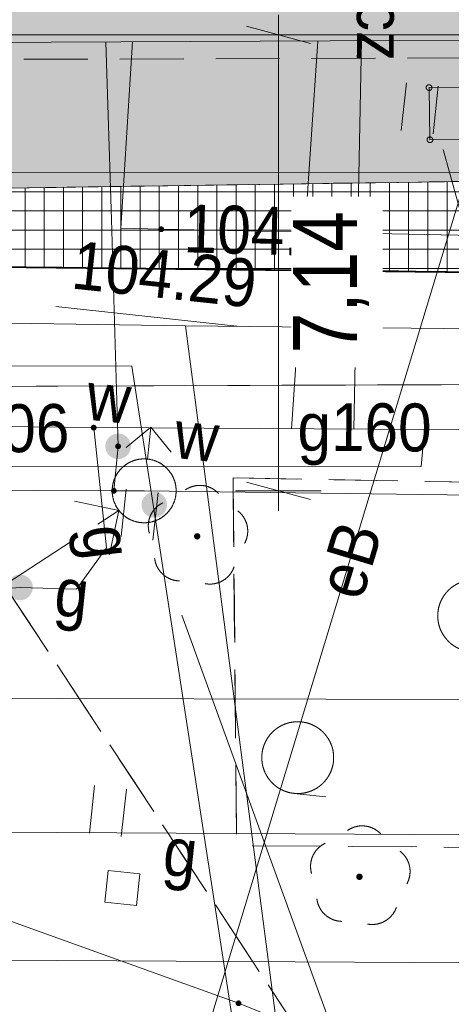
# Model space of a CAD drawing. Header units: millimetres. Extents: x -165388 to 921073, y -295343 to 494042.
# Tile 73 of 117: x 230917 to 237667, y 91679 to 107093. Entities that reach past the tile are written whole.
import ezdxf
from ezdxf.xclip import XClip

# ---------------------------------------------------------------- set-up
doc = ezdxf.new("R2010")
doc.units = ezdxf.units.MM
doc.header["$MEASUREMENT"] = 0
doc.header["$XCLIPFRAME"] = 0
for name, pattern in [('0.5_0.5', [1000, 500, -500]), ('Krawędzie ukryte', [2250, 1750, -500]), ('mz1.0_0.5', [1500, 1000, -500]), ('Wipeout_Contour', [1000, 0, -1000])]:
    doc.linetypes.add(name, pattern=pattern)
for name, color, linetype, lineweight in [('20231207_mdcp_Kolska_2-4_6_0_Nr_pióra__1', 7, 'Continuous', 13), ('bg-woz-oz.6640.12006.2023.pge-1_rzut_5_140-Punkty robocze_Nr_pióra__7', 7, 'Continuous', 18), ('bg-woz-oz.6640.12006.2023.pge-1_rzut_5_219-działka ewidencyjna_Nr_pióra__7', 7, 'Continuous', 18), ('bg-woz-oz.6640.12006.2023.pge-1_rzut_5_312-budynek ewidencyjny_Nr_pióra__7', 7, 'Continuous', 18), ('bg-woz-oz.6640.12006.2023.pge-1_rzut_5_chodnik (powierzchnia)_Nr_pióra__7', 7, 'Continuous', 18), ('bg-woz-oz.6640.12006.2023.pge-1_rzut_5_hydrant (punkt)_Nr_pióra__7', 7, 'Continuous', 18), ('bg-woz-oz.6640.12006.2023.pge-1_rzut_5_przewód gazowy (linia)-Atr1_Nr_pióra__7', 7, 'Continuous', 18), ('bg-woz-oz.6640.12006.2023.pge-1_rzut_5_przewód telekomunikacyjny (linia)_Nr_pióra__30', 252, 'Continuous', 18), ('bg-woz-oz.6640.12006.2023.pge-1_rzut_5_przewód telekomunikacyjny podziemny_Nr_pióra__30', 252, 'Continuous', 18), ('bg-woz-oz.6640.12006.2023.pge-1_rzut_5_punkt o określonej wysokości (sieć telekomunikacyjna)-Atr2_Nr_pióra__30', 252, 'Continuous', 18), ('bg-woz-oz.6640.12006.2023.pge-1_rzut_5_punkt o określonej wysokości (sieć wodociągowa)-Atr2_Nr_pióra__7', 7, 'Continuous', 18), ('bg-woz-oz.6640.12006.2023.pge-1_rzut_5_trawnik (powierzchnia) - symbol_Nr_pióra__7', 7, 'Continuous', 18), ('bg-woz-oz.6640.12006.2023.pge-1_rzut_5_trawnik (powierzchnia)_Nr_pióra__7', 7, 'Continuous', 18), ('bg-woz-oz.6640.12006.2023.pge-1_rzut_5_właz kwadratowy - siec gazowa (punkt)-Atr17_Nr_pióra__7', 7, 'Continuous', 18), ('bg-woz-oz.6640.12006.2023.pge-1_rzut_5_właz kwadratowy - siec gazowa (punkt)_Nr_pióra__7', 7, 'Continuous', 18), ('bg-woz-oz.6640.12006.2023.pge-1_rzut_5_zakrzewienie (powierzchnia) - symbol_Nr_pióra__7', 7, 'Continuous', 18), ('bg-woz-oz.6640.12006.2023.pge-1_rzut_5_zakrzewienie (powierzchnia)_Nr_pióra__7', 7, 'Continuous', 18), ('bg-woz-oz.6640.12006.2023.pge-1_rzut_5_zasuwa - siec gazowa (punkt)-Atr17_Nr_pióra__7', 7, 'Continuous', 18), ('bg-woz-oz.6640.12006.2023.pge-1_rzut_5_zasuwa - siec wodociągowa (punkt)-Atr17_Nr_pióra__7', 7, 'Continuous', 18), ('Wymiarowanie - PZT_Nr_pióra__21', 7, 'Continuous', 20), ('Zagospodarowanie - Ogólne_Nr_pióra__60', 230, 'Continuous', 40), ('ZD_DIM_Nr_pióra__26', 5, 'Continuous', 20), ('ZD_INNE_Nr_pióra__21', 7, 'Continuous', 20), ('ZD_INNE_Nr_pióra__80', 3, 'Continuous', 20), ('ZD_UTWARDZENIA_Nr_pióra__1', 7, 'Continuous', 13)]:
    doc.layers.add(name, color=color, linetype=linetype, lineweight=lineweight)
for name, color, linetype, lineweight, true_color in [('bg-woz-oz.6640.12006.2023.pge-1_rzut_5_218-kontur użytku gruntowego_Nr_pióra__3', 7, 'Continuous', 18, 0x959595), ('bg-woz-oz.6640.12006.2023.pge-1_rzut_5_drzewo liściaste (punkt)_Nr_pióra__94', 7, 'Continuous', 18, 0x4b4b4b), ('bg-woz-oz.6640.12006.2023.pge-1_rzut_5_przewód elektroenergetyczny (linia)-Atr1_Nr_pióra__1', 7, 'Continuous', 18, 0x4c4c4c), ('bg-woz-oz.6640.12006.2023.pge-1_rzut_5_przewód elektroenergetyczny (linia)_Nr_pióra__1', 7, 'Continuous', 18, 0x4c4c4c), ('bg-woz-oz.6640.12006.2023.pge-1_rzut_5_przewód elektroenergetyczny podziemny_Nr_pióra__1', 7, 'Continuous', 18, 0x4c4c4c), ('bg-woz-oz.6640.12006.2023.pge-1_rzut_5_przewód gazowy (linia)_Nr_pióra__40', 7, 'Continuous', 18, 0xbcbcbc), ('bg-woz-oz.6640.12006.2023.pge-1_rzut_5_przewód gazowy-Atr1_Nr_pióra__40', 7, 'Continuous', 18, 0xbcbcbc), ('bg-woz-oz.6640.12006.2023.pge-1_rzut_5_przewód gazowy_Nr_pióra__40', 7, 'Continuous', 18, 0xbcbcbc), ('bg-woz-oz.6640.12006.2023.pge-1_rzut_5_przewód kanalizacyjny (linia)_Nr_pióra__34', 7, 'Continuous', 18, 0x4b4b4b), ('bg-woz-oz.6640.12006.2023.pge-1_rzut_5_przewód wodociągowy (linia)_Nr_pióra__5', 7, 'Continuous', 18, 0x1d1d1d), ('bg-woz-oz.6640.12006.2023.pge-1_rzut_5_przewód wodociągowy_Nr_pióra__5', 7, 'Continuous', 18, 0x1d1d1d), ('bg-woz-oz.6640.12006.2023.pge-1_rzut_5_punkt o określonej wysokości (sieć gazowa)-Atr2_Nr_pióra__40', 7, 'Continuous', 18, 0xbcbcbc), ('bg-woz-oz.6640.12006.2023.pge-1_rzut_5_punkt o określonej wysokości (sieć wodociągowa)-Atr2_Nr_pióra__5', 7, 'Continuous', 18, 0x1d1d1d), ('bg-woz-oz.6640.12006.2023.pge-1_rzut_5_szafa gazowa lub kontener_Nr_pióra__40', 7, 'Continuous', 18, 0xbcbcbc), ('Wymiarowanie - PZT_Nr_pióra__61', 7, 'Continuous', 13, 0x6a6a6a), ('ZD_DIM_Nr_pióra__48', 7, 'Continuous', 13, 0xa80f02), ('ZD_UTWARDZENIA_Nr_pióra__102', 7, 'Continuous', 13, 0xcccccc), ('ZD_UTWARDZENIA_Nr_pióra__170', 7, 'Continuous', 13, 0x9f9f00), ('ZD_UTWARDZENIA_Nr_pióra__202', 7, 'Continuous', 0, 0xe8e8e8)]:
    doc.layers.add(name, color=color, linetype=linetype, lineweight=lineweight, true_color=true_color)
for name, color, linetype in [('bg-woz-oz.6640.12006.2023.pge-1_rzut_5_drzewo liściaste (punkt)', 7, 'Continuous'), ('bg-woz-oz.6640.12006.2023.pge-1_rzut_5_punkt o określonej wysokości (sieć gazowa)', 7, 'Continuous'), ('bg-woz-oz.6640.12006.2023.pge-1_rzut_5_punkt o określonej wysokości (sieć telekomunikacyjna)', 7, 'Continuous'), ('bg-woz-oz.6640.12006.2023.pge-1_rzut_5_punkt o określonej wysokości (sieć wodociągowa)', 7, 'Continuous'), ('bg-woz-oz.6640.12006.2023.pge-1_rzut_5_zasuwa - siec gazowa (punkt)', 7, 'Continuous'), ('bg-woz-oz.6640.12006.2023.pge-1_rzut_5_zasuwa - siec wodociągowa (punkt)', 7, 'Continuous'), ('INW_GEO', 7, 'Continuous'), ('Zagospodarowanie - Ogólne', 7, 'Continuous'), ('ZD_DIM', 7, 'Continuous'), ('ZD_INNE', 7, 'Continuous')]:
    doc.layers.add(name, color=color, linetype=linetype)
doc.styles.add('GENERATED_STYLE_1', font='txt')
doc.styles.add('GENERATED_STYLE_4', font='txt')
doc.dimstyles.new('GENERATED_STYLE__2', dxfattribs={"dimtxt": 1000, "dimasz": 678.571429, "dimexe": 0.18, "dimexo": 20, "dimgap": 0.09, "dimtad": 1, "dimlfac": 0.001, "dimzin": 0, "dimdsep": 46, "dimtxsty": 'GENERATED_STYLE_4', "dimblk": 'ARROWHEAD_17', "dimblk1": 'ARROWHEAD_17', "dimblk2": 'ARROWHEAD_17', "dimcen": 0.09, "dimclrd": 256, "dimclre": 256, "dimclrt": 256, "dimadec": 0, "dimazin": 0, "dimtfac": 1, "dimtdec": 4, "dimtmove": 0, "dimatfit": 3, "dimfxl": 0, "dimtolj": 1, "dimtzin": 0, "dimarcsym": 0})
doc.dimstyles.new('GENERATED_STYLE__6', dxfattribs={"dimtxt": 1000, "dimasz": 678.571429, "dimexe": 0.18, "dimexo": 20, "dimgap": 0.09, "dimtad": 1, "dimlfac": 0.001, "dimzin": 0, "dimdsep": 46, "dimtxsty": 'GENERATED_STYLE_4', "dimblk": 'ARROWHEAD_17', "dimblk1": 'ARROWHEAD_17', "dimblk2": 'ARROWHEAD_17', "dimcen": 0.09, "dimclrd": 5, "dimclre": 5, "dimclrt": 5, "dimadec": 0, "dimazin": 0, "dimtfac": 1, "dimtdec": 4, "dimtmove": 2, "dimatfit": 3, "dimfxl": 0, "dimtolj": 1, "dimtzin": 0, "dimarcsym": 0})
picture_1 = doc.add_image_def('image1.tif', size_in_pixel=(4961, 3508))

# ---------------------------------------------------------------- blocks, each defined once
blk = doc.blocks.new('Rysunek_2_5', base_point=(-8071116842, -4961354755))
at = {"layer": 'bg-woz-oz.6640.12006.2023.pge-1_rzut_5_drzewo liściaste (punkt)', "linetype": 'Continuous', "lineweight": 0, "true_color": 0x4b4b4b}
for points in [[(233742, 98999, 1), (233643, 99010, 1)], [(236280, 93669, 1), (236181, 93680, 1)]]:
    blk.add_hatch(color=251, dxfattribs=at).paths.add_polyline_path(points)
at = {"layer": 'bg-woz-oz.6640.12006.2023.pge-1_rzut_5_punkt o określonej wysokości (sieć gazowa)', "linetype": 'Continuous', "lineweight": 0, "true_color": 0xbcbcbc}
blk.add_hatch(color=9, dxfattribs=at).paths.add_polyline_path([(232119, 100701, 1), (232029, 100711, 1)])
at = {"layer": 'bg-woz-oz.6640.12006.2023.pge-1_rzut_5_punkt o określonej wysokości (sieć telekomunikacyjna)', "linetype": 'Continuous', "lineweight": 18}
for points in [[(233175, 103807, 1), (233085, 103816, 1)], [(234384, 91690, 1), (234295, 91699, 1)]]:
    blk.add_hatch(color=252, dxfattribs=at).paths.add_polyline_path(points)
at = {"layer": 'bg-woz-oz.6640.12006.2023.pge-1_rzut_5_punkt o określonej wysokości (sieć wodociągowa)', "linetype": 'Continuous', "lineweight": 0, "true_color": 0x1d1d1d}
for points in [[(232500, 100409, 1), (232410, 100419, 1)], [(232435, 99712, 1), (232346, 99722, 1)]]:
    blk.add_hatch(color=250, dxfattribs=at).paths.add_polyline_path(points)
at = {"layer": 'bg-woz-oz.6640.12006.2023.pge-1_rzut_5_zasuwa - siec gazowa (punkt)', "linetype": 'Continuous', "lineweight": 0, "true_color": 0x000000}
for points in [[(236886, 105834, 1), (236489, 105876, 1)], [(230948, 98403, 1), (230896, 98006, 1)]]:
    blk.add_hatch(color=18, dxfattribs=at).paths.add_polyline_path(points)
at = {"layer": 'bg-woz-oz.6640.12006.2023.pge-1_rzut_5_zasuwa - siec wodociągowa (punkt)', "linetype": 'Continuous', "lineweight": 0, "true_color": 0x000000}
for points in [[(232654, 100392, 1), (232257, 100435, 1)], [(233221, 99505, 1), (232822, 99492, 1)]]:
    blk.add_hatch(color=18, dxfattribs=at).paths.add_polyline_path(points)
at = {"layer": 'bg-woz-oz.6640.12006.2023.pge-1_rzut_5_140-Punkty robocze_Nr_pióra__7', "linetype": 'Continuous'}
for centre in [(237319, 106029), (237333, 105213)]:
    blk.add_circle(centre, 45, dxfattribs=at)
at = {"layer": 'bg-woz-oz.6640.12006.2023.pge-1_rzut_5_218-kontur użytku gruntowego_Nr_pióra__3', "linetype": '0.5_0.5', "flags": 128}
for points in [[(166083, 103925), (244848, 103072)], [(244848, 103072), (166083, 103925)]]:
    blk.add_lwpolyline(points, dxfattribs=at)
at = {"layer": 'bg-woz-oz.6640.12006.2023.pge-1_rzut_5_219-działka ewidencyjna_Nr_pióra__7', "linetype": 'Continuous', "flags": 128}
blk.add_lwpolyline([(166083, 103925), (244848, 103072)], dxfattribs=at)
at = {"layer": 'bg-woz-oz.6640.12006.2023.pge-1_rzut_5_312-budynek ewidencyjny_Nr_pióra__7', "linetype": 'Continuous', "flags": 128}
blk.add_lwpolyline([(179085, 121704), (225036, 121713), (225050, 120715), (230320, 120716), (230306, 121713), (244374, 121698), (250961, 121698), (251033, 106837), (230315, 106737), (230302, 107845), (225013, 107847), (224996, 106843), (179059, 106873)], close=True, dxfattribs=at)
at = {"layer": 'bg-woz-oz.6640.12006.2023.pge-1_rzut_5_chodnik (powierzchnia)_Nr_pióra__7', "linetype": 'mz1.0_0.5', "flags": 128}
blk.add_lwpolyline([(175016, 101502), (214705, 101455), (220691, 101379), (226616, 101299), (228632, 101345), (252829, 101435), (257008, 101482), (259574, 101409), (261751, 104364), (258273, 104474), (251049, 104451), (249973, 104546), (239700, 104588), (230342, 104451), (230336, 103828), (224735, 103743), (224747, 104325), (224435, 104318), (213968, 104340), (191109, 104348), (176824, 104497), (176916, 107052), (176152, 107053), (175409, 107062), (174954, 107040), (174994, 104029)], close=True, dxfattribs=at)
at = {"layer": 'bg-woz-oz.6640.12006.2023.pge-1_rzut_5_drzewo liściaste (punkt)_Nr_pióra__94', "linetype": 'Continuous'}
for centre, start, end in [((233735, 99402), 43.1738, 124.6298), ((233328, 99168), 115.2098, 196.4498), ((234083, 99087), 331.3538, 52.5938), ((233424, 98707), 187.1228, 268.7728), ((233892, 98657), 259.0308, 340.6808), ((236273, 94072), 43.1738, 124.6298), ((235866, 93838), 115.2098, 196.4498), ((236622, 93758), 331.3538, 52.5938), ((235962, 93377), 187.1228, 268.7728), ((236430, 93328), 259.0308, 340.6808)]:
    blk.add_arc(centre, 400, start, end, dxfattribs=at)
at = {"layer": 'bg-woz-oz.6640.12006.2023.pge-1_rzut_5_hydrant (punkt)_Nr_pióra__7', "linetype": 'Continuous'}
for p, q in [((232970, 100711), (232581, 100397)), ((232916, 100214), (232970, 100711)), ((232970, 100711), (233284, 100322))]:
    blk.add_line(p, q, dxfattribs=at)
blk.add_circle((232863, 99717), 500, dxfattribs=at)
at = {"layer": 'bg-woz-oz.6640.12006.2023.pge-1_rzut_5_przewód elektroenergetyczny (linia)_Nr_pióra__1', "linetype": 'Continuous', "flags": 128}
for points in [[(245102, 84460), (245258, 84795), (245811, 86014), (245482, 86602), (242892, 86647), (232501, 86822), (237922, 104707)], [(146528, 103138), (147608, 102982), (154782, 103111), (155317, 103124), (165119, 103193), (175078, 102933), (195903, 102720), (204332, 102634), (223892, 102445), (233512, 102302), (254176, 102086), (261710, 102005), (262644, 101996)], [(235073, 86044), (232670, 101668), (219649, 101702), (204198, 101753), (185165, 101805), (166386, 101871), (157128, 101915), (148285, 101884), (143376, 102157), (121298, 102595), (99083, 103077)], [(233512, 102302), (235611, 86178), (241425, 84873), (244647, 84157)], [(233512, 102302), (235611, 86178), (241425, 84873), (244647, 84157)]]:
    blk.add_lwpolyline(points, dxfattribs=at)
at = {"layer": 'bg-woz-oz.6640.12006.2023.pge-1_rzut_5_przewód elektroenergetyczny podziemny_Nr_pióra__1', "linetype": 'Continuous', "flags": 128}
blk.add_lwpolyline([(250431, 126814), (253691, 126636), (253243, 105213), (252999, 104726), (237922, 104707), (230640, 104701), (230717, 106734)], dxfattribs=at)
at = {"layer": 'bg-woz-oz.6640.12006.2023.pge-1_rzut_5_przewód gazowy (linia)_Nr_pióra__40', "linetype": 'Continuous', "flags": 128}
for points in [[(238497, 100673), (238475, 101692), (237538, 105060)], [(-115115, 104340), (-21313, 103872), (35717, 103381), (52273, 103030), (134953, 102011), (203985, 100992), (220481, 100828), (232074, 100706)], [(220472, 100085), (237198, 100098), (237250, 100676)], [(232074, 100706), (232275, 98824), (231804, 98180), (230922, 98204)], [(232074, 100706), (237250, 100676), (238497, 100673), (240497, 100661)], [(230922, 98204), (228469, 98024), (229693, 80022), (240327, 75346), (240098, 74898), (239197, 72118), (235849, 63555), (240661, 61814), (241062, 60956), (221778, 15256), (221212, 14854), (212493, 10435), (210484, 9705), (206939, 57), (202847, -2664), (201709, -7008), (198739, -14475), (189534, -34842), (193123, -48410), (165011, -130136), (164384, -132523)], [(233450, 97773), (244095, 68446), (241062, 60956)]]:
    blk.add_lwpolyline(points, dxfattribs=at)
at = {"layer": 'bg-woz-oz.6640.12006.2023.pge-1_rzut_5_przewód gazowy_Nr_pióra__40', "linetype": 'Continuous', "flags": 128}
for points in [[(235170, 100687), (235577, 106758)], [(236145, 100683), (236261, 106765)]]:
    blk.add_lwpolyline(points, dxfattribs=at)
at = {"layer": 'bg-woz-oz.6640.12006.2023.pge-1_rzut_5_przewód kanalizacyjny (linia)_Nr_pióra__34', "linetype": 'Continuous', "flags": 128}
blk.add_lwpolyline([(199441, 96770), (199870, 96735), (202686, 96736), (206327, 96648), (221265, 96490), (246019, 96430), (246701, 96317)], dxfattribs=at)
at = {"layer": 'bg-woz-oz.6640.12006.2023.pge-1_rzut_5_przewód telekomunikacyjny (linia)_Nr_pióra__30', "linetype": 'Continuous', "flags": 128}
blk.add_lwpolyline([(225275, 94956), (234339, 91694), (251848, 84624), (255732, 83143), (264615, 79590), (281068, 72813), (292528, 67496), (296120, 66006), (299592, 64901), (299905, 64344)], dxfattribs=at)
at = {"layer": 'bg-woz-oz.6640.12006.2023.pge-1_rzut_5_przewód telekomunikacyjny podziemny_Nr_pióra__30', "linetype": 'Continuous', "flags": 128}
blk.add_lwpolyline([(261787, 103485), (261192, 103840), (260804, 103882), (256445, 103744), (254771, 103702), (245111, 103658), (241118, 103652), (233130, 103811), (232498, 103829), (232679, 106746)], dxfattribs=at)
at = {"layer": 'bg-woz-oz.6640.12006.2023.pge-1_rzut_5_przewód wodociągowy (linia)_Nr_pióra__5', "linetype": 'Continuous', "flags": 128}
for points in [[(194496, 99059), (196155, 99052), (196683, 99851), (228852, 99733), (232391, 99717), (232863, 99717)], [(232863, 99717), (257348, 99394), (301214, 81965)]]:
    blk.add_lwpolyline(points, dxfattribs=at)
at = {"layer": 'bg-woz-oz.6640.12006.2023.pge-1_rzut_5_przewód wodociągowy_Nr_pióra__5', "linetype": 'Continuous', "flags": 128}
blk.add_lwpolyline([(232391, 99717), (232455, 100414), (232352, 103965), (232266, 106740)], dxfattribs=at)
at = {"layer": 'bg-woz-oz.6640.12006.2023.pge-1_rzut_5_punkt o określonej wysokości (sieć wodociągowa)-Atr2_Nr_pióra__7', "linetype": 'Continuous', "flags": 128}
blk.add_lwpolyline([(231482, 102600), (234314, 102297)], dxfattribs=at)
at = {"layer": 'bg-woz-oz.6640.12006.2023.pge-1_rzut_5_szafa gazowa lub kontener_Nr_pióra__40', "linetype": 'Continuous', "flags": 128}
blk.add_lwpolyline([(237319, 106029), (239322, 106046), (239326, 105231), (237333, 105213)], close=True, dxfattribs=at)
at = {"layer": 'bg-woz-oz.6640.12006.2023.pge-1_rzut_5_trawnik (powierzchnia) - symbol_Nr_pióra__7', "linetype": 'Continuous'}
for p, q in [((236885, 105360), (236964, 106106)), ((237382, 105307), (237462, 106053)), ((232504, 99000), (232584, 99745)), ((233001, 98947), (233081, 99692)), ((232008, 94356), (232088, 95102)), ((232505, 94303), (232585, 95049))]:
    blk.add_line(p, q, dxfattribs=at)
at = {"layer": 'bg-woz-oz.6640.12006.2023.pge-1_rzut_5_trawnik (powierzchnia)_Nr_pióra__7', "linetype": 'mz1.0_0.5', "flags": 128}
for points in [[(230367, 106470), (230363, 105867), (230342, 104451), (239700, 104588), (239691, 106017), (239693, 106499)], [(243621, 78604), (245160, 82090), (250162, 80048), (250356, 80449), (251512, 80074), (260114, 100526), (259574, 101409), (257008, 101482), (252829, 101435), (228632, 101345)], [(249074, 76272), (249055, 76374), (243621, 78604), (228632, 101345), (229665, 81825), (229813, 80864), (234790, 78683), (234512, 78059), (243901, 73878), (248801, 75969)], [(234253, 99920), (247081, 99686), (247185, 94073), (234311, 94161)]]:
    blk.add_lwpolyline(points, close=True, dxfattribs=at)
at = {"layer": 'bg-woz-oz.6640.12006.2023.pge-1_rzut_5_właz kwadratowy - siec gazowa (punkt)_Nr_pióra__7', "linetype": 'Continuous', "flags": 128}
blk.add_lwpolyline([(232246, 93276), (232743, 93223), (232796, 93720), (232299, 93773)], close=True, dxfattribs=at)
at = {"layer": 'bg-woz-oz.6640.12006.2023.pge-1_rzut_5_zakrzewienie (powierzchnia) - symbol_Nr_pióra__7', "linetype": 'Continuous'}
blk.add_line((235206, 94981), (235703, 94928), dxfattribs=at)
for centre in [(238017, 97760), (235265, 95540)]:
    blk.add_circle(centre, 562, dxfattribs=at)
at = {"layer": 'bg-woz-oz.6640.12006.2023.pge-1_rzut_5_zakrzewienie (powierzchnia)_Nr_pióra__7', "linetype": 'mz1.0_0.5', "flags": 128}
blk.add_lwpolyline([(234253, 99920), (234311, 94161), (247185, 94073), (247081, 99686)], close=True, dxfattribs=at)
at = {"layer": 'bg-woz-oz.6640.12006.2023.pge-1_rzut_5_przewód elektroenergetyczny (linia)-Atr1_Nr_pióra__1', "linetype": 'Continuous', "insert": (235908, 98082), "char_height": 750, "attachment_point": 4, "rotation": 73.1458, "style": 'GENERATED_STYLE_1'}
blk.add_mtext('\\A1;{\\W0.900000x;\\fArial|b0|i0|c238|p38;eB}', dxfattribs=at)
at = {"layer": 'bg-woz-oz.6640.12006.2023.pge-1_rzut_5_przewód gazowy (linia)-Atr1_Nr_pióra__7', "linetype": 'Continuous', "char_height": 750, "attachment_point": 4, "style": 'GENERATED_STYLE_1'}
for s, insert, rotation in [('\\A1;{\\W0.900000x;\\fArial|b0|i0|c238|p38;g160}', (235261, 100605), 359.7098), ('\\A1;{\\W0.900000x;\\fArial|b0|i0|c238|p38;g}', (232147, 99169), 277.0658)]:
    blk.add_mtext(s, dxfattribs=dict(at, insert=insert, rotation=rotation))
at = {"layer": 'bg-woz-oz.6640.12006.2023.pge-1_rzut_5_przewód gazowy-Atr1_Nr_pióra__40', "linetype": 'Continuous', "insert": (236464, 111738), "char_height": 750, "attachment_point": 4, "rotation": 269.8608, "style": 'GENERATED_STYLE_1'}
blk.add_mtext('\\A1;{\\W0.900000x;\\fArial|b0|i0|c238|p38;gnD50-niecz}', dxfattribs=at)
at = {"layer": 'bg-woz-oz.6640.12006.2023.pge-1_rzut_5_punkt o określonej wysokości (sieć gazowa)-Atr2_Nr_pióra__40', "linetype": 'Continuous', "insert": (228809, 100680), "char_height": 750, "attachment_point": 4, "rotation": 0.3208, "style": 'GENERATED_STYLE_1'}
blk.add_mtext('\\A1;{\\W0.900000x;\\fArial|b0|i0|c238|p38;103.06}', dxfattribs=at)
at = {"layer": 'bg-woz-oz.6640.12006.2023.pge-1_rzut_5_punkt o określonej wysokości (sieć telekomunikacyjna)-Atr2_Nr_pióra__30', "linetype": 'Continuous', "insert": (233484, 103822), "char_height": 750, "attachment_point": 4, "rotation": 358.4068, "style": 'GENERATED_STYLE_1'}
blk.add_mtext('\\A1;{\\W0.900000x;\\fArial|b0|i0|c238|p38;104.05}', dxfattribs=at)
at = {"layer": 'bg-woz-oz.6640.12006.2023.pge-1_rzut_5_punkt o określonej wysokości (sieć wodociągowa)-Atr2_Nr_pióra__5', "linetype": 'Continuous', "insert": (231705, 102877), "char_height": 750, "attachment_point": 7, "rotation": 353.9018, "style": 'GENERATED_STYLE_1'}
blk.add_mtext('\\A1;{\\W0.900000x;\\fArial|b0|i0|c238|p38;104.29}', dxfattribs=at)
at = {"layer": 'bg-woz-oz.6640.12006.2023.pge-1_rzut_5_właz kwadratowy - siec gazowa (punkt)-Atr17_Nr_pióra__7', "linetype": 'Continuous', "insert": (233109, 93483), "char_height": 750, "attachment_point": 7, "rotation": 353.9018, "style": 'GENERATED_STYLE_1'}
blk.add_mtext('\\A1;{\\W0.900000x;\\fArial|b0|i0|c238|p38;g}', dxfattribs=at)
at = {"layer": 'bg-woz-oz.6640.12006.2023.pge-1_rzut_5_zasuwa - siec gazowa (punkt)-Atr17_Nr_pióra__7', "linetype": 'Continuous', "insert": (231411, 97547), "char_height": 750, "attachment_point": 7, "rotation": 353.9018, "style": 'GENERATED_STYLE_1'}
blk.add_mtext('\\A1;{\\W0.900000x;\\fArial|b0|i0|c238|p38;g}', dxfattribs=at)
at = {"layer": 'bg-woz-oz.6640.12006.2023.pge-1_rzut_5_zasuwa - siec wodociągowa (punkt)-Atr17_Nr_pióra__7', "linetype": 'Continuous', "char_height": 750, "attachment_point": 7, "rotation": 353.9018, "style": 'GENERATED_STYLE_1'}
for insert in [(231933, 100836), (233308, 100236)]:
    blk.add_mtext('\\A1;{\\W0.900000x;\\fArial|b0|i0|c238|p38;w}', dxfattribs=dict(at, insert=insert))
blk = doc.blocks.new('Rysunek_3_6', base_point=(188222, 121799))
at = {"layer": '20231207_mdcp_Kolska_2-4_6_0_Nr_pióra__1'}
image = blk.add_image(picture_1, insert=(75928, 59123), size_in_units=(210000, 148500), rotation=-6.09824, dxfattribs=at)
image.set_boundary_path([(-0.5, -0.5), (4960.5, 3507.5)])
blk = doc.blocks.new('Linia_11', base_point=(230253, 97969))
at = {"layer": 'ZD_INNE_Nr_pióra__21', "linetype": 'Continuous'}
for q in [(231775, 99558), (232321, 98720)]:
    blk.add_line((232467, 99412), q, dxfattribs=at)
at = {"layer": 'ZD_INNE_Nr_pióra__21', "linetype": 'Krawędzie ukryte'}
blk.add_line((230253, 97969), (232467, 99412), dxfattribs=at)
blk = doc.blocks.new('*D25')
at = {"layer": 'ZD_DIM_Nr_pióra__48', "linetype": 'Continuous'}
for p, q in [((230251, 95042), (230244, 93703)), ((230111, 93873), (230384, 94872)), ((251022, 94930), (251014, 93591)), ((250881, 93761), (251155, 94759)), ((230248, 94373), (224747, 94402)), ((251018, 94260), (230248, 94373)), ((251331, 94259), (251018, 94260))]:
    blk.add_line(p, q, dxfattribs=at)
at = {"color": 254, "linetype": 'Wipeout_Contour', "lineweight": 0, "ltscale": 1034868.884991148}
blk.add_wipeout([(239194, 94524), (242074, 94509), (242079, 95509), (239199, 95524)], dxfattribs=at).dxf.layer = 'ZD_DIM'
at = {"layer": 'ZD_DIM_Nr_pióra__48', "insert": (239194, 94524), "char_height": 1000, "attachment_point": 7, "rotation": 359.69, "style": 'GENERATED_STYLE_4'}
blk.add_mtext('\\A1;{\\fArial Narrow|b0|i0|c238|p34;20,77}', dxfattribs=at)
blk = doc.blocks.new('ARROWHEAD_17')
at = {"color": 0, "linetype": 'Continuous', "lineweight": 0}
for p, q in [((-0.188, -0.7), (0.188, 0.7)), ((0, 0), (-1, 0))]:
    blk.add_line(p, q, dxfattribs=at)
blk = doc.blocks.new('*D31')
at = {"layer": 'ZD_DIM_Nr_pióra__48', "linetype": 'Continuous'}
for p, q in [((166015, 91390), (166007, 90050)), ((166148, 91219), (165874, 90221)), ((251000, 90930), (250993, 89591)), ((166011, 90720), (165699, 90722)), ((250996, 90260), (166011, 90720)), ((250860, 89761), (251133, 90760)), ((251309, 90259), (250996, 90260))]:
    blk.add_line(p, q, dxfattribs=at)
at = {"color": 254, "linetype": 'Wipeout_Contour', "lineweight": 0, "ltscale": 910310.633013}
blk.add_wipeout([(207065, 90698), (209945, 90682), (209950, 91682), (207070, 91698)], dxfattribs=at).dxf.layer = 'ZD_DIM'
at = {"layer": 'ZD_DIM_Nr_pióra__48', "insert": (207065, 90698), "char_height": 1000, "attachment_point": 7, "rotation": 359.69, "style": 'GENERATED_STYLE_4'}
blk.add_mtext('\\A1;{\\fArial Narrow|b0|i0|c238|p34;84,99}', dxfattribs=at)
blk = doc.blocks.new('*D32')
at = {"layer": 'ZD_DIM_Nr_pióra__48', "linetype": 'Continuous'}
for p, q in [((178842, 92151), (179115, 93149)), ((251011, 92930), (251004, 91591)), ((251007, 92260), (178978, 92650)), ((250871, 91761), (251144, 92760)), ((251320, 92259), (251007, 92260))]:
    blk.add_line(p, q, dxfattribs=at)
at = {"color": 254, "linetype": 'Wipeout_Contour', "lineweight": 0, "ltscale": 937246.732644}
blk.add_wipeout([(213554, 92663), (216434, 92647), (216439, 93647), (213559, 93663)], dxfattribs=at).dxf.layer = 'ZD_DIM'
at = {"layer": 'ZD_DIM_Nr_pióra__48', "insert": (213554, 92663), "char_height": 1000, "attachment_point": 7, "rotation": 359.69, "style": 'GENERATED_STYLE_4'}
blk.add_mtext('\\A1;{\\fArial Narrow|b0|i0|c238|p34;72,03}', dxfattribs=at)
blk = doc.blocks.new('*D33')
at = {"layer": 'ZD_DIM_Nr_pióra__48', "linetype": 'Continuous'}
for p, q in [((166026, 93390), (166018, 92050)), ((178982, 93320), (178975, 91980)), ((166159, 93219), (165885, 92221)), ((178842, 92151), (179115, 93149)), ((166022, 92720), (165709, 92722)), ((178978, 92650), (166022, 92720)), ((251007, 92260), (178978, 92650))]:
    blk.add_line(p, q, dxfattribs=at)
at = {"color": 254, "linetype": 'Wipeout_Contour', "lineweight": 0, "ltscale": 784643.039132}
blk.add_wipeout([(171061, 92893), (173941, 92877), (173947, 93877), (171067, 93893)], dxfattribs=at).dxf.layer = 'ZD_DIM'
at = {"layer": 'ZD_DIM_Nr_pióra__48', "insert": (171061, 92893), "char_height": 1000, "attachment_point": 7, "rotation": 359.69, "style": 'GENERATED_STYLE_4'}
blk.add_mtext('\\A1;{\\fArial Narrow|b0|i0|c238|p34;12,96}', dxfattribs=at)
blk = doc.blocks.new('Linia_16', base_point=(166083, 103925))
at = {"layer": 'Zagospodarowanie - Ogólne_Nr_pióra__60', "linetype": 'Continuous'}
blk.add_line((166083, 103925), (250565, 103007), dxfattribs=at)
blk = doc.blocks.new('*D81')
at = {"layer": 'ZD_DIM_Nr_pióra__26', "linetype": 'Continuous'}
for p, q in [((234964, 106855), (234964, 107168)), ((235464, 106721), (234464, 106989)), ((235634, 106855), (234294, 106855)), ((234964, 99717), (234964, 106855)), ((234464, 99851), (235464, 99583)), ((235634, 99717), (234294, 99717)), ((234964, 99404), (234964, 99717))]:
    blk.add_line(p, q, dxfattribs=at)
at = {"color": 254, "linetype": 'Wipeout_Contour', "lineweight": 0, "ltscale": 1029535.629561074}
blk.add_wipeout([(236593, 101652), (236593, 104321), (235164, 104321), (235164, 101652)], dxfattribs=at).dxf.layer = 'ZD_DIM'
at = {"layer": 'ZD_DIM_Nr_pióra__26', "insert": (236378, 101867), "char_height": 1000, "attachment_point": 7, "rotation": 90, "style": 'GENERATED_STYLE_4'}
blk.add_mtext('\\A1;{\\fArial Narrow|b0|i0|c238|p34;7,14}', dxfattribs=at)

msp = doc.modelspace()

# ---------------------------------------------------------------- hatches: boundary and pattern name
at = {"layer": 'ZD_UTWARDZENIA_Nr_pióra__102', "linetype": 'Continuous'}
h = msp.add_hatch(dxfattribs=at)
h.set_pattern_fill('Siatka_30x30', color=256, style=0, pattern_type=2)
h.set_pattern_definition([(0, (0, 0), (0, 300), []), (90, (0, 0), (-300, 0), [])])
h.paths.add_polyline_path([(182739.913, 103755.806), (224803.86, 103286.786), (251065.344, 103001.483), (251047.307, 104753.659), (250307.13, 104742.846), (250315.157, 104194.68), (239351.208, 104238.219), (239362.259, 104582.96), (230342.083, 104451.191), (230335.879, 103828.326), (224778.845, 103743.5), (224747.002, 104324.862), (221879.403, 104327.566)])
at = {"layer": 'ZD_UTWARDZENIA_Nr_pióra__170', "linetype": 'Continuous', "lineweight": 0, "true_color": 0x272700}
msp.add_hatch(color=38, dxfattribs=at).paths.add_polyline_path([(239362.259, 104582.96), (239432.688, 106780.144), (239432.688, 106855.142), (230366.029, 106855.142), (230342.083, 104451.191)])
at = {"layer": 'ZD_UTWARDZENIA_Nr_pióra__202', "linetype": 'Continuous'}
h = msp.add_hatch(dxfattribs=at)
h.set_pattern_fill('Siatka_60x60', color=256, style=0, pattern_type=2)
h.set_pattern_definition([(0, (0, 0), (0, 600), []), (90, (0, 0), (-600, 0), [])])
h.paths.add_polyline_path([(167814.055, 103905.918), (168017.667, 106976.422), (167998.981, 109199.769, -0.014053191), (167995.619, 120042.703), (168426.884, 123043.871), (169509.273, 127715.32), (174548.619, 141435.744), (175211.572, 143247.438), (179184.39, 142591.681), (178732.941, 139401.588), (180911.61, 139178.88), (180859.259, 138500.603), (190122.269, 137470.733), (190767.319, 143979.037), (202707.615, 142592.732), (202210.1, 138026.1, 0.411558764), (203426.172, 136139.882, 0.418188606), (205859.844, 136986.134), (206443.151, 142163.464), (208868.804, 141882.623), (216565.927, 140991.454), (216510.559, 140239.294, 0.500317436), (218648.767, 138486.769), (220696.845, 138819.614), (223726.628, 138969.305, -0.023335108), (234428.22, 138709.112), (238539.152, 138352.227), (242678.857, 137839.55, -0.619626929), (245575.233, 129273.384, 0.05909041), (250644.333, 128430.104), (250872.457, 124682.938), (244383.084, 124704.174), (244373.691, 124709.242), (244373.691, 124704.174), (242922.295, 124704.174), (242922.295, 125242.436), (242922.295, 125492.319), (235001.152, 125502.647), (230533.907, 125508.472), (230287.106, 125478.772), (230297.472, 121716.381), (224974.323, 121716.126), (224967.525, 125417.795), (224890.851, 125439.061), (224882.182, 125935.475), (205474.113, 125929.612), (203551.956, 125933.037), (193985.45, 125904.885), (193988.424, 125462.064), (193738.339, 125458.109), (193746.79, 125013.753), (193750.349, 121680.244), (180420.216, 121676.021), (180413.242, 121994.581), (180236.939, 123733.148), (179909.657, 125658.814, 0.238336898), (175615.036, 123020.114, 0.11860309), (174980.654, 120000.419), (174962.483, 111274.718), (174946.977, 103828.427)])
h.paths.add_polyline_path([(205472.6, 129313.856), (221570.093, 129374.104), (221646.369, 131970.694), (221763.889, 131952.859), (221878.56, 133827.303), (233180.627, 133911.549), (233330.899, 132049.854), (233317.852, 129386.167), (234995.782, 129277.298, 0.054069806), (238691.672, 129606.534, 0.171384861), (239806.191, 130706.865, 0.350731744), (238605.668, 134543.609, 0.104600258), (234101.048, 135869.654), (222764.023, 135988.212), (221036.891, 135867.493), (219027.429, 135508.936), (205776.938, 132821.373, 0.364218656), (203926.697, 130846.757, 0.420428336)], flags=0)

# ---------------------------------------------------------------- linework, layer by layer
at = {"layer": 'ZD_UTWARDZENIA_Nr_pióra__1', "linetype": 'Continuous', "flags": 128}
msp.add_lwpolyline([(182739.913, 103755.806), (224803.86, 103286.786), (251065.344, 103001.483), (251047.307, 104753.659), (250307.13, 104742.846), (250315.157, 104194.68), (239351.208, 104238.219), (239362.259, 104582.96), (230342.083, 104451.191), (230335.879, 103828.326), (224778.845, 103743.5), (224747.002, 104324.862), (221879.403, 104327.566)], close=True, dxfattribs=at)

# ---------------------------------------------------------------- block references
at = {"layer": 'INW_GEO', "color": 151, "linetype": 'Continuous', "lineweight": 13, "true_color": 0x80c2ff}
ref = msp.add_blockref('Rysunek_2_5', (-8071116841.926, -4961354754.727), dxfattribs=at)
XClip(ref).set_block_clipping_path([(-195425.9394250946, -263123.0086484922), (606609.6817159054, -348810.9449165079), (694192.2923495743, 470958.7517303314), (-107843.3287914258, 556646.6879983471)])
at = {"layer": 'ZD_INNE', "color": 151, "linetype": 'Continuous', "lineweight": 13, "true_color": 0x80c2ff}
ref = msp.add_blockref('Rysunek_3_6', (188221.593, 121798.6), dxfattribs=at)
XClip(ref).set_block_clipping_path([(75928.0302199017, 59123.2504848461), (284739.4774660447, 36814.2388748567), (300515.1557528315, 184473.9502032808), (91703.7085066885, 206782.9618132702)])
at = {"layer": 'ZD_INNE', "linetype": 'Krawędzie ukryte'}
msp.add_blockref('Linia_11', (230253.207, 97968.504), dxfattribs=at)

# ---------------------------------------------------------------- next in the draw order: dimensions: what is measured, and where the dimension line sits
at = {"layer": 'ZD_DIM', "color": 14, "linetype": 'Continuous', "lineweight": 13, "true_color": 0xa80f02}
dim = msp.add_linear_dim(base=(230247.623, 94372.581), p1=(251065.344, 103001.483), p2=(230314.761, 106782.029), angle=179.6900204, dimstyle='GENERATED_STYLE__2', dxfattribs=at)
dim.commit()
dim.dimension.update_dxf_attribs({"geometry": '*D25', "text_midpoint": (240906.331, 95014.925), "dimtype": 160, "text_rotation": 359.6900204})

# ---------------------------------------------------------------- next in the draw order: dimensions: what is measured, and where the dimension line sits
dim = msp.add_linear_dim(base=(166011.084, 90720.085), p1=(251065.344, 103001.483), p2=(166082.524, 103924.73), angle=179.6900204, dimstyle='GENERATED_STYLE__2', dxfattribs=at)
dim.commit()
dim.dimension.update_dxf_attribs({"geometry": '*D31', "text_midpoint": (208777.241, 91188.721), "dimtype": 160, "text_rotation": 359.6900204})

# ---------------------------------------------------------------- next in the draw order: dimensions: what is measured, and where the dimension line sits
dim = msp.add_linear_dim(base=(178978.436, 92649.959), p1=(251065.344, 103001.483), p2=(179056.257, 107034.08), angle=179.6900204, dimstyle='GENERATED_STYLE__2', dxfattribs=at)
dim.commit()
dim.dimension.update_dxf_attribs({"geometry": '*D32', "text_midpoint": (215266.327, 93153.643), "dimtype": 160, "text_rotation": 359.6900204})

# ---------------------------------------------------------------- next in the draw order: dimensions: what is measured, and where the dimension line sits
dim = msp.add_linear_dim(base=(166021.905, 92720.056), p1=(179056.257, 107034.08), p2=(166082.524, 103924.73), angle=179.6900204, dimstyle='GENERATED_STYLE__2', dxfattribs=at)
dim.commit()
dim.dimension.update_dxf_attribs({"geometry": '*D33', "text_midpoint": (172773.663, 93383.538), "dimtype": 160, "text_rotation": 359.6900204})

# ---------------------------------------------------------------- next in the draw order: hatches: boundary and pattern name
at = {"layer": 'Wymiarowanie - PZT_Nr_pióra__61', "linetype": 'Continuous'}
h = msp.add_hatch(color=256, dxfattribs=at)
h.paths.add_polyline_path([(179075.086, 121675.595), (179075.086, 106855.142), (251032.584, 106855.142), (250960.99, 121698.371)])
h.paths.add_polyline_path([(179575.086, 121175.753), (179575.086, 107355.142), (250530.166, 107355.142), (250463.396, 121198.213)], flags=0)

# ---------------------------------------------------------------- next in the draw order: linework, layer by layer
at = {"layer": 'Wymiarowanie - PZT_Nr_pióra__21', "linetype": 'Continuous', "flags": 128}
msp.add_lwpolyline([(179075.086, 121675.595), (179075.086, 106855.142), (251032.584, 106855.142), (250960.99, 121698.371)], close=True, dxfattribs=at)
at = {"layer": 'ZD_INNE_Nr_pióra__80', "linetype": 'Krawędzie ukryte'}
msp.add_line((251065.344, 103001.483), (166082.524, 103924.73), dxfattribs=at)

# ---------------------------------------------------------------- next in the draw order: block references
at = {"layer": 'Zagospodarowanie - Ogólne', "color": 230, "linetype": 'Continuous', "lineweight": 40}
msp.add_blockref('Linia_16', (166082.524, 103924.73), dxfattribs=at)

# ---------------------------------------------------------------- next in the draw order: dimensions: what is measured, and where the dimension line sits
at = {"layer": 'ZD_DIM', "color": 5, "linetype": 'Continuous', "lineweight": 20}
dim = msp.add_linear_dim(base=(234964.118, 106855.142), p1=(237326.97, 99716.554), p2=(236890.95, 106855.142), angle=90, dimstyle='GENERATED_STYLE__6', dxfattribs=at)
dim.commit()
dim.dimension.update_dxf_attribs({"geometry": '*D81', "text_midpoint": (235878.438, 103196.992), "dimtype": 160, "text_rotation": 90})

doc.saveas('drawing.dxf')
